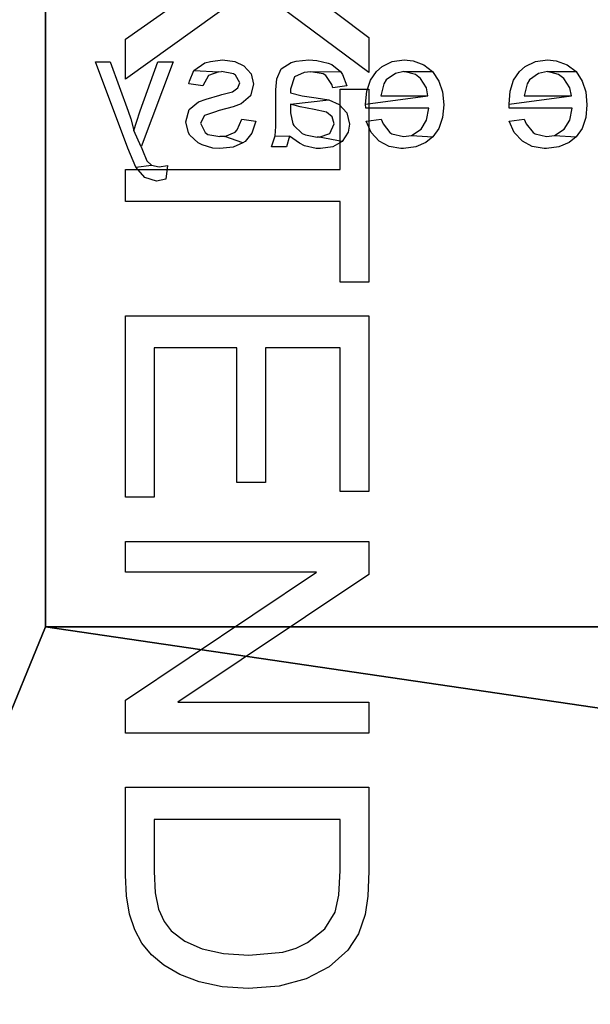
# Model space of a CAD drawing. Header units: millimetres. Extents: x 31 to 249, y 89 to 250.
# Tile 121 of 201: x 49.59 to 57.15, y 217.67 to 230.71. Entities that reach past the tile are written whole.
import ezdxf

# ---------------------------------------------------------------- set-up
doc = ezdxf.new("R2010")
doc.units = ezdxf.units.MM

# ---------------------------------------------------------------- blocks, each defined once
blk = doc.blocks.new('Group#4')
for p, q in [((22.48423876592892, 3.999999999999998), (21.10261569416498, 2.14621059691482)), ((21.91817572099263, 3.999999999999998), (22.48423876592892, 3.999999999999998)), ((22.75519785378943, 3.535881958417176), (22.75519785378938, 4.00000000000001)), ((22.75519785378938, 4.00000000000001), (25.8725687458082, 3.999999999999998)), ((25.8725687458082, 3.999999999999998), (25.8725687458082, 3.535881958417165)), ((26.41716968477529, 0.06706908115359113), (26.41716968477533, 3.999999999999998)), ((26.41716968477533, 3.999999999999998), (29.26089872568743, 4.00000000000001)), ((29.26089872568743, 4.00000000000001), (29.26089872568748, 3.535881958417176)), ((30.06572769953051, 0.06706908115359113), (30.06572769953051, 3.999999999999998)), ((30.06572769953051, 3.999999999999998), (30.59959758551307, 3.999999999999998)), ((30.59959758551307, 3.999999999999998), (32.66532528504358, 0.9121395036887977)), ((32.66532528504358, 3.999999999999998), (33.16431924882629, 3.999999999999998)), ((32.66532528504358, 0.9121395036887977), (32.66532528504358, 3.999999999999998)), ((33.16431924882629, 3.999999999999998), (33.16431924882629, 0.06706908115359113)), ((34.03890006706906, 0.06706908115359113), (34.0389000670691, 3.999999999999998)), ((34.0389000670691, 3.999999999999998), (35.39369550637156, 3.999999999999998)), ((35.39369550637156, 3.999999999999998), (35.7981220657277, 3.985915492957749)), ((35.7981220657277, 3.985915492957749), (36.09389671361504, 3.943661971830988)), ((36.09389671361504, 3.943661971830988), (36.4071093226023, 3.834339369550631)), ((36.4071093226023, 3.834339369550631), (36.6706908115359, 3.661971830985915)), ((36.6706908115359, 3.661971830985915), (36.94265593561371, 3.362508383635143)), ((24.05097250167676, 3.535881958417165), (22.75519785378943, 3.535881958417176)), ((24.05097250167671, 0.06706908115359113), (24.05097250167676, 3.535881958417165)), ((24.57142857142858, 3.535881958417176), (24.57142857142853, 0.06706908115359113)), ((25.8725687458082, 3.535881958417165), (24.57142857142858, 3.535881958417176)), ((26.93762575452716, 3.535881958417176), (26.9376257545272, 2.331321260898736)), ((29.26089872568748, 3.535881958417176), (26.93762575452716, 3.535881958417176)), ((35.38564721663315, 3.535881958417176), (34.55935613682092, 3.535881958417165)), ((34.55935613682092, 3.535881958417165), (34.55935613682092, 0.5311871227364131)), ((35.78604963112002, 3.515761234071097), (35.38564721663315, 3.535881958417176)), ((36.05902079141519, 3.45539906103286), (35.78604963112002, 3.515761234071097)), ((36.32696177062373, 3.288061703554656), (36.05902079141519, 3.45539906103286)), ((36.94265593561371, 3.362508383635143), (37.13615023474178, 2.989939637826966)), ((36.55130784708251, 3.011401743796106), (36.32696177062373, 3.288061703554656)), ((30.56472166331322, 3.157612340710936), (30.56472166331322, 0.06706908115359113)), ((32.63044936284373, 0.06706908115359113), (30.56472166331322, 3.157612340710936)), ((36.6399228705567, 2.827883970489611), (36.55130784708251, 3.011401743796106)), ((37.13615023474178, 2.989939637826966), (37.25184439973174, 2.551643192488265)), ((36.70321931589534, 2.608651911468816), (36.6399228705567, 2.827883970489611)), ((36.75385647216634, 2.063044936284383), (36.70321931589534, 2.608651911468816)), ((37.25184439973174, 2.551643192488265), (37.29040912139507, 2.054996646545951)), ((26.9376257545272, 2.331321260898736), (29.11334674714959, 2.331321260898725)), ((29.11334674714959, 2.331321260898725), (29.11334674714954, 1.869885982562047)), ((21.10261569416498, 2.14621059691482), (22.59154929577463, 0.06706908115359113)), ((36.72803487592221, 1.650905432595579), (36.75385647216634, 2.063044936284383)), ((37.29040912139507, 2.054996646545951), (37.26425217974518, 1.632461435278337)), ((26.93762575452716, 1.869885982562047), (26.93762575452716, 0.5311871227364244)), ((29.11334674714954, 1.869885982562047), (26.93762575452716, 1.869885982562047)), ((36.65057008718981, 1.30516431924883), (36.72803487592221, 1.650905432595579)), ((37.26425217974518, 1.632461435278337), (37.18578135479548, 1.260898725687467)), ((21.94768611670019, 0.06706908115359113), (20.95774647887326, 1.470154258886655)), ((36.52682763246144, 1.024480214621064), (36.65057008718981, 1.30516431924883)), ((37.18578135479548, 1.260898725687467), (37.06639839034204, 0.9446680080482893)), ((36.36217303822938, 0.8075117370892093), (36.52682763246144, 1.024480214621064)), ((36.20824949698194, 0.6908115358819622), (36.36217303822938, 0.8075117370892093)), ((37.06639839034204, 0.9446680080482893), (36.91750503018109, 0.6881287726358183)), ((36.00938967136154, 0.6036217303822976), (36.20824949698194, 0.6908115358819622)), ((36.91750503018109, 0.6881287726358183), (36.74614352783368, 0.4855801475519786)), ((26.93762575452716, 0.5311871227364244), (29.35211267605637, 0.5311871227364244)), ((29.35211267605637, 0.5311871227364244), (29.35211267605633, 0.06706908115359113)), ((34.55935613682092, 0.5311871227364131), (35.39906103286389, 0.5311871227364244)), ((35.39906103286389, 0.5311871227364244), (35.74614352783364, 0.5492957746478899)), ((35.74614352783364, 0.5492957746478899), (36.00938967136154, 0.6036217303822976)), ((36.74614352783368, 0.4855801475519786), (36.55935613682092, 0.3313212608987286)), ((36.55935613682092, 0.3313212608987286), (36.34473507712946, 0.2169684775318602)), ((36.34473507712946, 0.2169684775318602), (36.08987256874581, 0.1341381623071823)), ((22.59154929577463, 0.06706908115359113), (21.94768611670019, 0.06706908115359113)), ((24.57142857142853, 0.06706908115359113), (24.05097250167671, 0.06706908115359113)), ((29.35211267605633, 0.06706908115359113), (26.41716968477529, 0.06706908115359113)), ((30.56472166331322, 0.06706908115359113), (30.06572769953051, 0.06706908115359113)), ((33.16431924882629, 0.06706908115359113), (32.63044936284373, 0.06706908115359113)), ((35.45808182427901, 0.06706908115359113), (34.03890006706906, 0.06706908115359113)), ((35.79443326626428, 0.08383635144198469), (35.45808182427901, 0.06706908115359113)), ((36.08987256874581, 0.1341381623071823), (35.79443326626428, 0.08383635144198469))]:
    blk.add_line(p, q)
blk.add_polyline3d([(20.81556002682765, 2.508383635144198, 0), (21.1267605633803, 2.956405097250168, 0), (21.91817572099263, 3.999999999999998, 0)])
blk = doc.blocks.new('USB 2.0 CAT5 EXT')
at = {"xscale": 0.8191129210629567, "yscale": 0.8191129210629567}
blk.add_blockref('Group#4', (4.356764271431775, 0.3678401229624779), dxfattribs=at)
blk = doc.blocks.new('Group#10')
at = {"color": 164}
for p, q in [((33.00728950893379, 6.54618338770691), (32.86321408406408, 6.496894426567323)), ((33.17411368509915, 6.561349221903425), (33.00728950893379, 6.54618338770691)), ((33.34472931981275, 6.54618338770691), (33.17411368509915, 6.561349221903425)), ((33.48880474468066, 6.500685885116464), (33.34472931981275, 6.54618338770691)), ((32.74947032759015, 6.417273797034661), (32.67364115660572, 6.326278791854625)), ((32.86321408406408, 6.496894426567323), (32.74947032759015, 6.417273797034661)), ((32.7684276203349, 6.132914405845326), (32.74947032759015, 6.417273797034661)), ((33.61392287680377, 6.417273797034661), (33.48880474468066, 6.500685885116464)), ((33.61392287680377, 6.038127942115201), (33.61392287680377, 6.417273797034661)), ((33.70491788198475, 6.299738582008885), (33.61392287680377, 6.417273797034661)), ((32.67364115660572, 6.326278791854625), (32.61676927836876, 6.189786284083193)), ((32.7684276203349, 6.132914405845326), (32.8518397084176, 6.261823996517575)), ((32.8518397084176, 6.261823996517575), (32.96937492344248, 6.33386170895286)), ((32.96937492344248, 6.33386170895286), (33.13240764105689, 6.364193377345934)), ((33.13240764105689, 6.364193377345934), (33.13240764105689, 5.530072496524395)), ((33.18548806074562, 5.530072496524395), (33.29164890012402, 6.356610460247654)), ((33.29164890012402, 6.356610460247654), (33.39780973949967, 6.33386170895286)), ((33.29164890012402, 5.731019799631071), (33.29164890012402, 6.356610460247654)), ((33.39780973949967, 6.33386170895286), (33.52292787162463, 6.254241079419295)), ((33.75799830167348, 6.155663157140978), (33.70491788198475, 6.299738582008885)), ((32.61676927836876, 6.189786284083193), (32.5978119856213, 6.026753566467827)), ((32.75326178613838, 6.026753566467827), (32.7684276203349, 6.132914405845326)), ((33.52292787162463, 6.254241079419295), (33.57600829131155, 6.185994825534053)), ((33.57600829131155, 6.185994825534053), (33.61392287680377, 6.038127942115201)), ((33.76937267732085, 6.038127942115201), (33.75799830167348, 6.155663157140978)), ((32.5978119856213, 6.026753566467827), (32.5978119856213, 5.99642189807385)), ((32.7911763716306, 5.875095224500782), (32.75326178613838, 6.026753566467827)), ((33.61392287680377, 6.038127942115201), (33.59117412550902, 5.92059272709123)), ((33.7466239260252, 5.882678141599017), (33.76937267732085, 6.038127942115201)), ((32.5978119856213, 5.99642189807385), (32.62435219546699, 5.837180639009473)), ((32.80634220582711, 5.848555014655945), (32.7911763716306, 5.875095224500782)), ((33.59117412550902, 5.92059272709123), (33.50397057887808, 5.799266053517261)), ((33.68216913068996, 5.746185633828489), (33.7466239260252, 5.882678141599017)), ((32.62435219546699, 5.837180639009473), (32.69259844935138, 5.708271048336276)), ((32.92387742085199, 5.757560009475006), (32.80634220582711, 5.848555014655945)), ((32.98454075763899, 5.731019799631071), (32.92387742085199, 5.757560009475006)), ((33.45089015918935, 5.768934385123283), (33.29164890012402, 5.731019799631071)), ((33.50397057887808, 5.799266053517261), (33.45089015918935, 5.768934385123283)), ((33.61392287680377, 5.670356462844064), (33.68216913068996, 5.746185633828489)), ((32.69259844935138, 5.708271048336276), (32.81013366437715, 5.598318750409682)), ((32.95800054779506, 5.533863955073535), (32.98454075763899, 5.731019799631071)), ((33.50017912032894, 5.590735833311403), (33.61392287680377, 5.670356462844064)), ((32.81013366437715, 5.598318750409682), (32.95800054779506, 5.533863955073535)), ((33.13240764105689, 5.530072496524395), (33.18548806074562, 5.530072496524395)), ((33.18548806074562, 5.530072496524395), (33.35610369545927, 5.545238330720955)), ((33.35610369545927, 5.545238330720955), (33.50017912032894, 5.590735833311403)), ((32.86321408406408, 4.601165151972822), (32.74947032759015, 4.52154452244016)), ((33.00728950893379, 4.650454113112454), (32.86321408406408, 4.601165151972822)), ((33.17411368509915, 4.665619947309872), (33.00728950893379, 4.650454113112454)), ((33.34472931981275, 4.650454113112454), (33.17411368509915, 4.665619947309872)), ((33.48880474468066, 4.601165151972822), (33.34472931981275, 4.650454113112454)), ((33.61392287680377, 4.517753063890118), (33.48880474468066, 4.601165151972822)), ((32.74947032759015, 4.52154452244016), (32.67364115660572, 4.43054951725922)), ((32.7684276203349, 4.237185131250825), (32.74947032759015, 4.52154452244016)), ((32.8518397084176, 4.366094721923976), (32.96937492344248, 4.438132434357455)), ((32.96937492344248, 4.438132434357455), (33.13240764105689, 4.468464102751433)), ((33.13240764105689, 4.468464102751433), (33.13240764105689, 3.634343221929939)), ((33.18548806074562, 3.630551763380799), (33.29164890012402, 4.457089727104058)), ((33.29164890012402, 4.457089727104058), (33.39780973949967, 4.438132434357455)), ((33.29164890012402, 3.831499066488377), (33.29164890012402, 4.457089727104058)), ((33.39780973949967, 4.438132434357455), (33.52292787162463, 4.358511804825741)), ((33.70491788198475, 4.400217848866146), (33.61392287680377, 4.517753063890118)), ((33.61392287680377, 4.138607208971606), (33.61392287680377, 4.517753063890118)), ((32.67364115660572, 4.43054951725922), (32.61676927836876, 4.294057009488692)), ((32.7684276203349, 4.237185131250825), (32.8518397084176, 4.366094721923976)), ((33.52292787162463, 4.358511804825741), (33.57600829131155, 4.290265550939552)), ((33.75799830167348, 4.259933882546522), (33.70491788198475, 4.400217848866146)), ((32.61676927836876, 4.294057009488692), (32.5978119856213, 4.131024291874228)), ((32.75326178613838, 4.131024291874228), (32.7684276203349, 4.237185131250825)), ((33.57600829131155, 4.290265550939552), (33.61392287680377, 4.138607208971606)), ((33.76937267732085, 4.142398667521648), (33.75799830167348, 4.259933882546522)), ((32.5978119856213, 4.131024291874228), (32.5978119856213, 4.096901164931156)), ((32.5978119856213, 4.096901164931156), (32.62435219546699, 3.941451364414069)), ((32.7911763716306, 3.979365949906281), (32.75326178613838, 4.131024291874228)), ((33.61392287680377, 4.138607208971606), (33.59117412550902, 4.024863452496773)), ((33.7466239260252, 3.983157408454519), (33.76937267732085, 4.142398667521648)), ((32.62435219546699, 3.941451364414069), (32.69259844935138, 3.80875031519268)), ((32.80634220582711, 3.952825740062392), (32.7911763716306, 3.979365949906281)), ((32.92387742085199, 3.861830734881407), (32.80634220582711, 3.952825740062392)), ((33.59117412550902, 4.024863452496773), (33.50397057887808, 3.90353677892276)), ((33.68216913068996, 3.85045635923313), (33.7466239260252, 3.983157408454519)), ((32.69259844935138, 3.80875031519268), (32.81013366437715, 3.702589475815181)), ((32.98454075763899, 3.83529052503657), (32.92387742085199, 3.861830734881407)), ((32.95800054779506, 3.638134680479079), (32.98454075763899, 3.83529052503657)), ((33.45089015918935, 3.873205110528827), (33.29164890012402, 3.831499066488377)), ((33.50397057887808, 3.90353677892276), (33.45089015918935, 3.873205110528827)), ((33.61392287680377, 3.77462718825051), (33.68216913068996, 3.85045635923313)), ((32.81013366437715, 3.702589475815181), (32.95800054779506, 3.638134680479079)), ((33.35610369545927, 3.649509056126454), (33.50017912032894, 3.695006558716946)), ((33.50017912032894, 3.695006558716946), (33.61392287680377, 3.77462718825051)), ((33.13240764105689, 3.634343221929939), (33.18548806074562, 3.630551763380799)), ((33.18548806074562, 3.630551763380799), (33.35610369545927, 3.649509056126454)), ((32.81392512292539, 3.399272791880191), (32.68880699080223, 3.319652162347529)), ((32.9162945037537, 3.418230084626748), (32.81392512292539, 3.399272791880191)), ((33.0679528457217, 3.380315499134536), (32.9162945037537, 3.418230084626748)), ((32.68880699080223, 3.319652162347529), (32.62056073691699, 3.198325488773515)), ((32.68880699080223, 3.319652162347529), (32.74567886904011, 3.016335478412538)), ((33.17790514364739, 3.281737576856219), (33.0679528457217, 3.380315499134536)), ((33.2385684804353, 3.145245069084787), (33.17790514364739, 3.281737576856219)), ((33.42434994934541, 3.384106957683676), (33.39780973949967, 3.198325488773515)), ((33.57600829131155, 3.327235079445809), (33.42434994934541, 3.384106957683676)), ((33.61771433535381, 3.300694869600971), (33.57600829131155, 3.327235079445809)), ((33.61013141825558, 2.906383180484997), (33.61771433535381, 3.300694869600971)), ((33.7087093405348, 3.183159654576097), (33.61771433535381, 3.300694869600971)), ((32.62056073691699, 3.198325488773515), (32.5978119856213, 3.035292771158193)), ((32.74567886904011, 3.016335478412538), (32.79496783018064, 3.156619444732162)), ((32.79496783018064, 3.156619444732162), (32.92387742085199, 3.213491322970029)), ((32.92387742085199, 3.213491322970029), (33.01487242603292, 3.18695111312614)), ((33.01487242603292, 3.18695111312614), (33.07553576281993, 3.11491340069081)), ((33.18548806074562, 2.637189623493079), (33.2385684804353, 3.145245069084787)), ((33.26890014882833, 2.974629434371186), (33.2385684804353, 3.145245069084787)), ((33.39780973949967, 3.198325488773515), (33.44330724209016, 3.183159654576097)), ((33.44330724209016, 3.183159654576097), (33.56463391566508, 3.103539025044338)), ((33.72766663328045, 3.133870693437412), (33.7087093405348, 3.183159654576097)), ((33.76178976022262, 2.986003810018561), (33.72766663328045, 3.133870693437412)), ((32.5978119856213, 3.035292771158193), (32.5978119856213, 2.974629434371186)), ((32.74567886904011, 3.016335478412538), (32.74567886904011, 2.989795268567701)), ((33.07553576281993, 3.11491340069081), (33.11345034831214, 2.948089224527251)), ((33.56463391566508, 3.103539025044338), (33.58359120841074, 3.069415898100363)), ((33.58359120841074, 3.069415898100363), (33.61013141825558, 2.906383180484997)), ((32.5978119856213, 2.974629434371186), (32.63193511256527, 2.822971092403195)), ((32.77601053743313, 2.834345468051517), (32.74567886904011, 2.989795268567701)), ((33.11345034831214, 2.948089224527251), (33.14757347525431, 2.766099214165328)), ((33.29544035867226, 2.792639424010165), (33.26890014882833, 2.974629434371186)), ((33.61013141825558, 2.906383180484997), (33.60254850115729, 2.8191796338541)), ((33.75420684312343, 2.7130187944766), (33.76937267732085, 2.879842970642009)), ((33.76937267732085, 2.879842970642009), (33.76178976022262, 2.986003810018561)), ((32.63193511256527, 2.822971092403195), (32.66605823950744, 2.754724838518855)), ((32.66605823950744, 2.754724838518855), (32.76084470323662, 2.622023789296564)), ((32.79496783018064, 2.792639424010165), (32.77601053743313, 2.834345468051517)), ((32.90112866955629, 2.682687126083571), (32.79496783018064, 2.792639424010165)), ((33.14757347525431, 2.766099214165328), (33.18548806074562, 2.637189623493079)), ((33.33335494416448, 2.637189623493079), (33.29544035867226, 2.792639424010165)), ((33.60254850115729, 2.8191796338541), (33.54567662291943, 2.690270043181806)), ((32.76084470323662, 2.622023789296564), (32.62056073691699, 2.584109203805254)), ((32.76463616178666, 2.432450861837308), (32.76084470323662, 2.622023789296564)), ((32.92387742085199, 2.667521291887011), (32.90112866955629, 2.682687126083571)), ((33.0679528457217, 2.637189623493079), (32.92387742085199, 2.667521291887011)), ((33.11345034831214, 2.637189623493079), (33.0679528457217, 2.637189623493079)), ((33.18548806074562, 2.637189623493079), (33.11345034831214, 2.637189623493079)), ((33.38264390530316, 2.637189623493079), (33.33335494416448, 2.637189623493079)), ((33.54567662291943, 2.690270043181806), (33.38264390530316, 2.637189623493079)), ((33.65183746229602, 2.512071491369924), (33.73524955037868, 2.644772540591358)), ((33.73524955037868, 2.644772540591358), (33.75420684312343, 2.7130187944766)), ((32.62056073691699, 2.584109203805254), (32.62056073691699, 2.386953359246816)), ((33.51913641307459, 2.455199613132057), (33.65183746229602, 2.512071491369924)), ((32.62056073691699, 2.386953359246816), (32.76463616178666, 2.432450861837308)), ((32.76463616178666, 2.432450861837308), (32.88596283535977, 2.443825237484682)), ((32.88596283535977, 2.443825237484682), (33.09070159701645, 2.443825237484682)), ((33.09070159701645, 2.443825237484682), (33.34472931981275, 2.443825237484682)), ((33.34472931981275, 2.443825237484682), (33.37126952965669, 2.443825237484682)), ((33.37126952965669, 2.443825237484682), (33.51913641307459, 2.455199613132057)), ((32.79875928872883, 2.125342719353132), (32.68880699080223, 2.034347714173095)), ((32.95800054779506, 2.178423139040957), (32.79875928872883, 2.125342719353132)), ((32.98454075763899, 1.992641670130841), (32.95800054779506, 2.178423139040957)), ((33.29544035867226, 2.106385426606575), (33.18927951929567, 1.985058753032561)), ((33.44709870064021, 2.148091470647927), (33.29544035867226, 2.106385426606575)), ((33.58359120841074, 2.113968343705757), (33.44709870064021, 2.148091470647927)), ((33.68975204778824, 2.019181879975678), (33.58359120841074, 2.113968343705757)), ((32.66984969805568, 2.004016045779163), (32.61297781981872, 1.875106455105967)), ((32.68880699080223, 2.034347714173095), (32.66984969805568, 2.004016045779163)), ((32.66984969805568, 2.004016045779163), (32.75705324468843, 1.768945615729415)), ((32.84425679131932, 1.931978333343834), (32.98454075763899, 1.992641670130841)), ((33.18927951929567, 1.985058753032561), (33.14757347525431, 1.875106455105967)), ((33.40160119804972, 1.939561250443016), (33.46605599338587, 1.966101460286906)), ((33.46605599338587, 1.966101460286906), (33.56842537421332, 1.909229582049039)), ((33.7466239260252, 1.897855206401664), (33.68975204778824, 2.019181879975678)), ((32.61297781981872, 1.875106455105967), (32.5978119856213, 1.700699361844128)), ((32.75705324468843, 1.768945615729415), (32.81392512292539, 1.901646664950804)), ((32.81392512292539, 1.901646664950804), (32.84425679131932, 1.931978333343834)), ((33.14757347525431, 1.875106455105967), (33.09828451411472, 1.693116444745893)), ((33.31060619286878, 1.727239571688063), (33.34852077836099, 1.867523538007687)), ((33.34852077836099, 1.867523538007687), (33.40160119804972, 1.939561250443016)), ((33.56842537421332, 1.909229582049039), (33.58359120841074, 1.882689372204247)), ((33.58359120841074, 1.882689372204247), (33.61392287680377, 1.723448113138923)), ((33.76937267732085, 1.734822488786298), (33.7466239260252, 1.897855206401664)), ((32.5978119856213, 1.700699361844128), (32.60160344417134, 1.609704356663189)), ((32.75705324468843, 1.768945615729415), (32.75326178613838, 1.700699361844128)), ((32.78359345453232, 1.541458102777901), (32.75326178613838, 1.700699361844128)), ((33.24994285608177, 1.518709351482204), (33.3030232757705, 1.700699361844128)), ((33.3030232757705, 1.700699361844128), (33.31060619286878, 1.727239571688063)), ((33.61013141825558, 1.68932498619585), (33.61392287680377, 1.723448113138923)), ((33.7504153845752, 1.575581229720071), (33.76937267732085, 1.734822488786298)), ((32.60160344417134, 1.609704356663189), (32.64330948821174, 1.465628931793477)), ((33.07932722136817, 1.628661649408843), (33.03382971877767, 1.499752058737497)), ((33.09828451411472, 1.693116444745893), (33.07932722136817, 1.628661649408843)), ((33.61013141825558, 1.68932498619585), (33.56463391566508, 1.549041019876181)), ((33.62908871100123, 1.355676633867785), (33.61013141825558, 1.68932498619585)), ((33.73145809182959, 1.503543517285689), (33.7504153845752, 1.575581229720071)), ((32.64330948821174, 1.465628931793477), (32.66984969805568, 1.412548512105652)), ((32.80634220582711, 1.507334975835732), (32.78359345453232, 1.541458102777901)), ((32.93146033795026, 1.442880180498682), (32.80634220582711, 1.507334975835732)), ((33.03382971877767, 1.499752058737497), (32.93146033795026, 1.442880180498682)), ((33.2158197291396, 1.420131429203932), (33.24994285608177, 1.518709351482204)), ((33.56463391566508, 1.549041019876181), (33.42814140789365, 1.477003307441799)), ((33.42814140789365, 1.477003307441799), (33.45468161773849, 1.291221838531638)), ((33.62908871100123, 1.355676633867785), (33.73145809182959, 1.503543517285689)), ((32.66984969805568, 1.412548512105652), (32.77221907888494, 1.302596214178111)), ((33.11345034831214, 1.295013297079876), (33.2158197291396, 1.420131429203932)), ((33.48880474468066, 1.298804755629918), (33.62908871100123, 1.355676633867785)), ((32.77221907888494, 1.302596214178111), (32.80255074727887, 1.287430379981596)), ((32.80255074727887, 1.287430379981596), (32.95041763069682, 1.249515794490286)), ((32.95041763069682, 1.249515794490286), (33.11345034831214, 1.295013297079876)), ((33.45468161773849, 1.291221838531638), (33.48880474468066, 1.298804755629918)), ((33.74283246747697, 1.082691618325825), (32.62056073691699, 0.6580482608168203)), ((33.74283246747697, 0.8779528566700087), (33.74283246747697, 1.082691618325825)), ((32.19212592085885, 0.9841136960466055), (32.16558571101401, 0.8627870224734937)), ((32.37032447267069, 1.006862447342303), (32.19212592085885, 0.9841136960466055)), ((32.35136717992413, 0.8969101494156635), (32.37032447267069, 1.006862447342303)), ((32.16558571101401, 0.8627870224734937), (32.2110832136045, 0.7073372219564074)), ((32.34757572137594, 0.5898020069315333), (32.37411593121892, 0.7945407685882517)), ((32.37411593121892, 0.7945407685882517), (32.35136717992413, 0.8969101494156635)), ((32.43098780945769, 0.7338774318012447), (32.37411593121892, 0.7945407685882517)), ((33.09449305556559, 0.6466738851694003), (33.74283246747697, 0.8779528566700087)), ((32.2110832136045, 0.7073372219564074), (32.34757572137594, 0.5898020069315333)), ((32.5750632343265, 0.6770055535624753), (32.43098780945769, 0.7338774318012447)), ((32.62056073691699, 0.6580482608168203), (32.5750632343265, 0.6770055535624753)), ((32.62056073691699, 0.6580482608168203), (32.83288241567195, 0.5632617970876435)), ((32.34757572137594, 0.5898020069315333), (32.43098780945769, 0.5518874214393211)), ((32.43098780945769, 0.5518874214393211), (32.60160344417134, 0.4836411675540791)), ((32.83288241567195, 0.5632617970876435), (32.94662617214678, 0.5973849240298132)), ((32.98833221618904, 0.5215557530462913), (32.83288241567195, 0.5632617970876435)), ((32.94662617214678, 0.5973849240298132), (33.09449305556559, 0.6466738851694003)), ((33.09070159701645, 0.487432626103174), (32.98833221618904, 0.5215557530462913)), ((32.60160344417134, 0.4836411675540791), (33.74283246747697, 0.05520635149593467)), ((33.74283246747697, 0.2485707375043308), (33.09070159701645, 0.487432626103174)), ((33.74283246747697, 0.05520635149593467), (33.74283246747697, 0.2485707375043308))]:
    blk.add_line(p, q, dxfattribs=at)
blk = doc.blocks.new('Group#5')
for p, q in [((30.04231621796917, 1.452282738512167e-13, 3.686957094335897), (13.04231621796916, 4.934941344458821e-14, 3.686957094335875)), ((13.04231621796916, 4.934941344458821e-14, 3.686957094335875), (13.0423162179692, 4.511946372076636e-14, 33.6869570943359))]:
    blk.add_line(p, q)
at = {"extrusion": (6.175959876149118e-15, -1, 1.490062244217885e-08), "rotation": 359.9999979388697}
blk.add_blockref('Group#10', (-13.22166331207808, 4.29308808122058, 1.793238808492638e-07), dxfattribs=at)
at = {"color": 18}
mesh = blk.add_polyface(dxfattribs=at)
corners = [(0.03641250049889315, 20.00000000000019), (0.5364125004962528, 20.00000055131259, 27.99999999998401), (0.5364125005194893, 20.00000096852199), (0.03641250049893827, 20.00000000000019, 65.00000000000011), (0.5364125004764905, 20.00000019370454, 51.99999999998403), (10.94432100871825, 20.00000051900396, 30.16831427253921), (11.07693705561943, 20.0000005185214, 30.20070163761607), (11.2070348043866, 20.00000051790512, 30.24206022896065), (11.33400813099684, 20.00000051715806, 30.29219735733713), (11.45726546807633, 20.00000051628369, 30.3508794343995), (11.57623256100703, 20.00000051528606, 30.41783306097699), (11.69035514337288, 20.00000051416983, 30.49274630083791), (11.79910151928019, 20.0000005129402, 30.57527013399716), (11.90196504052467, 20.0000005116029, 30.66502008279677), (11.99846646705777, 20.00000051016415, 30.76157800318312), (12.0881561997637, 20.00000050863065, 30.86449403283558), (12.1706163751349, 20.00000050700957, 30.97328868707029), (12.24546281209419, 20.00000050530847, 31.08745509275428), (12.31234680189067, 20.00000050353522, 31.20646134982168), (12.3709567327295, 20.00000050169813, 31.32975300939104), (12.42101954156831, 20.00000049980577, 31.45675565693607), (12.46230198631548, 20.00000049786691, 31.58687758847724), (12.49461173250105, 20.00000049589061, 31.71951256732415), (12.51779824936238, 20.00000049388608, 31.85404264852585), (12.53175351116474, 20.00000049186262, 31.98984105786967), (12.5364125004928, 20.00000048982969, 32.12627511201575), (12.53641250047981, 20.00000025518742, 47.87372488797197), (12.53175351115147, 20.00000025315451, 48.01015894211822), (12.51779824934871, 20.00000025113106, 48.14595735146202), (12.49461173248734, 20.0000002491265, 48.28048743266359), (12.46230198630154, 20.00000024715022, 48.41312241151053), (12.42101954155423, 20.00000024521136, 48.54324434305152), (12.37095673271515, 20.00000024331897, 48.67024699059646), (12.31234680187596, 20.00000024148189, 48.79353865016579), (12.24546281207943, 20.00000023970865, 48.91254490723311), (12.17061637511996, 20.00000023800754, 49.02671131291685), (12.08815619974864, 20.00000023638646, 49.13550596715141), (11.99846646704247, 20.00000023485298, 49.23842199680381), (11.90196504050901, 20.00000023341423, 49.33497991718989), (11.79910151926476, 20.00000023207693, 49.42472986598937), (11.69035514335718, 20.00000023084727, 49.50725369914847), (11.57623256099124, 20.00000022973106, 49.58216693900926), (11.45726546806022, 20.00000022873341, 49.64912056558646), (11.3340081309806, 20.00000022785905, 49.70780264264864), (11.20703480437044, 20.00000022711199, 49.75793977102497), (11.07693705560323, 20.00000022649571, 49.7992983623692), (10.944321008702, 20.00000022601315, 49.83168572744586), (0.536412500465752, 20.00000000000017, 64.99999999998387)]
mesh.append_faces([[corners[k] for k in face] for face in [(0, 1, 2), (45, 4, 46), (4, 3, 47)]], dxfattribs={"vtx0": -1, "color": 18})
mesh.append_faces([[corners[k] for k in face] for face in [(1, 4, 5), (5, 4, 6), (6, 4, 7), (7, 4, 8), (8, 4, 9), (9, 4, 10), (10, 4, 11), (11, 4, 12), (12, 4, 13), (13, 4, 14), (14, 4, 15), (15, 4, 16), (16, 4, 17), (17, 4, 18), (18, 4, 19), (19, 4, 20), (20, 4, 21), (21, 4, 22), (22, 4, 23), (23, 4, 24), (24, 4, 25), (25, 4, 26), (26, 4, 27), (27, 4, 28), (28, 4, 29), (29, 4, 30), (30, 4, 31), (31, 4, 32), (32, 4, 33), (33, 4, 34), (34, 4, 35), (35, 4, 36), (36, 4, 37), (37, 4, 38), (38, 4, 39), (39, 4, 40), (40, 4, 41), (41, 4, 42), (42, 4, 43), (43, 4, 44), (44, 4, 45)]], dxfattribs={"vtx0": -1, "vtx1": -1, "color": 18})
mesh.append_faces([[corners[k] for k in face] for face in [(1, 3, 4)]], dxfattribs={"vtx0": -1, "vtx1": -1, "vtx2": -1, "color": 18})
mesh.append_faces([[corners[k] for k in face] for face in [(1, 0, 3)]], dxfattribs={"vtx0": -1, "vtx2": -1, "color": 18})
at = {"color": 250}
mesh = blk.add_polyface(dxfattribs=at)
corners = [(0.5364125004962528, 20.00000055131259, 27.99999999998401), (39.53641250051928, 20.00000096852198), (0.5364125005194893, 20.00000096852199), (39.53641250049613, 20.00000055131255, 28.00000000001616), (10.94432100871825, 20.00000051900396, 30.16831427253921), (29.1285039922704, 20.00000051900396, 30.16831427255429), (11.07693705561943, 20.0000005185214, 30.20070163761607), (28.99588794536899, 20.00000051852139, 30.20070163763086), (11.2070348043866, 20.00000051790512, 30.24206022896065), (28.86579019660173, 20.00000051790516, 30.24206022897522), (11.33400813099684, 20.00000051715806, 30.29219735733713), (28.73881686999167, 20.00000051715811, 30.29219735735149), (11.45726546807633, 20.00000051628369, 30.3508794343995), (28.615559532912, 20.0000005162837, 30.35087943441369), (11.57623256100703, 20.00000051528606, 30.41783306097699), (28.49659243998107, 20.00000051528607, 30.41783306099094), (11.69035514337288, 20.00000051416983, 30.49274630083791), (28.38246985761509, 20.00000051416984, 30.49274630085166), (11.79910151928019, 20.0000005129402, 30.57527013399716), (28.27372348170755, 20.0000005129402, 30.57527013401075), (11.90196504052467, 20.0000005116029, 30.66502008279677), (28.17085996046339, 20.0000005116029, 30.66502008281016), (11.99846646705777, 20.00000051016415, 30.76157800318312), (28.07435853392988, 20.00000051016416, 30.76157800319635), (12.0881561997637, 20.00000050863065, 30.86449403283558), (27.98466880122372, 20.00000050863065, 30.8644940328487), (12.1706163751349, 20.00000050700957, 30.97328868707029), (27.90220862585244, 20.00000050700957, 30.97328868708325), (12.24546281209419, 20.00000050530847, 31.08745509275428), (27.82736218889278, 20.00000050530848, 31.08745509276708), (12.31234680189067, 20.00000050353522, 31.20646134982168), (27.76047819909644, 20.00000050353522, 31.20646134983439), (12.3709567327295, 20.00000050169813, 31.32975300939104), (27.70186826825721, 20.00000050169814, 31.32975300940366), (12.42101954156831, 20.00000049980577, 31.45675565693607), (27.65180545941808, 20.00000049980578, 31.45675565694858), (12.46230198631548, 20.00000049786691, 31.58687758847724), (27.61052301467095, 20.00000049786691, 31.5868775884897), (12.49461173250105, 20.00000049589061, 31.71951256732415), (27.57821326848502, 20.00000049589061, 31.71951256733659), (12.51779824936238, 20.00000049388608, 31.85404264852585), (27.55502675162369, 20.00000049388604, 31.85404264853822), (12.53175351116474, 20.00000049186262, 31.98984105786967), (27.5410714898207, 20.00000049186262, 31.989841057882), (12.5364125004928, 20.00000048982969, 32.12627511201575), (27.53641250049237, 20.00000048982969, 32.12627511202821), (12.53641250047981, 20.00000025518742, 47.87372488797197), (27.53641250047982, 20.00000025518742, 47.87372488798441), (12.53175351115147, 20.00000025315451, 48.01015894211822), (27.54107148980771, 20.00000025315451, 48.01015894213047), (12.51779824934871, 20.00000025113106, 48.14595735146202), (27.55502675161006, 20.00000025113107, 48.14595735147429), (12.49461173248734, 20.0000002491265, 48.28048743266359), (27.57821326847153, 20.0000002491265, 48.280487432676), (12.46230198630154, 20.00000024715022, 48.41312241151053), (27.61052301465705, 20.00000024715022, 48.41312241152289), (12.42101954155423, 20.00000024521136, 48.54324434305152), (27.65180545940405, 20.00000024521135, 48.54324434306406), (12.37095673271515, 20.00000024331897, 48.67024699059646), (27.70186826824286, 20.00000024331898, 48.67024699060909), (12.31234680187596, 20.00000024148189, 48.79353865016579), (27.76047819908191, 20.00000024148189, 48.7935386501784), (12.24546281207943, 20.00000023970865, 48.91254490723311), (27.82736218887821, 20.00000023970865, 48.91254490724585), (12.17061637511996, 20.00000023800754, 49.02671131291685), (27.90220862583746, 20.00000023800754, 49.02671131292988), (12.08815619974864, 20.00000023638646, 49.13550596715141), (27.98466880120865, 20.00000023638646, 49.1355059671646), (11.99846646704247, 20.00000023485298, 49.23842199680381), (28.0743585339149, 20.00000023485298, 49.23842199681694), (11.90196504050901, 20.00000023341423, 49.33497991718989), (28.17085996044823, 20.00000023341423, 49.33497991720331), (11.79910151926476, 20.00000023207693, 49.42472986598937), (28.2737234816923, 20.00000023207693, 49.42472986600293), (11.69035514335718, 20.00000023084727, 49.50725369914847), (28.38246985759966, 20.00000023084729, 49.50725369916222), (11.57623256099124, 20.00000022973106, 49.58216693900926), (28.49659243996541, 20.00000022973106, 49.58216693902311), (11.45726546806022, 20.00000022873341, 49.64912056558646), (28.61555953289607, 20.00000022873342, 49.64912056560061), (11.3340081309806, 20.00000022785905, 49.70780264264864), (28.73881686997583, 20.00000022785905, 49.70780264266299), (11.20703480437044, 20.00000022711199, 49.75793977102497), (28.86579019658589, 20.00000022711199, 49.75793977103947), (11.07693705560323, 20.00000022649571, 49.7992983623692), (28.99588794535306, 20.00000022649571, 49.79929836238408), (10.944321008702, 20.00000022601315, 49.83168572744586), (29.12850399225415, 20.00000022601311, 49.83168572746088), (0.5364125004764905, 20.00000019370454, 51.99999999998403), (39.53641250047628, 20.0000001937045, 52.00000000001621), (0.536412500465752, 20.00000000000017, 64.99999999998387), (39.53641250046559, 20.00000000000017, 65.00000000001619)]
mesh.append_faces([[corners[k] for k in face] for face in [(0, 1, 2), (89, 90, 91)]], dxfattribs={"vtx0": -1, "color": 250})
mesh.append_faces([[corners[k] for k in face] for face in [(1, 0, 3), (3, 4, 5), (5, 6, 7), (7, 8, 9), (9, 10, 11), (11, 12, 13), (13, 14, 15), (15, 16, 17), (17, 18, 19), (19, 20, 21), (21, 22, 23), (23, 24, 25), (25, 26, 27), (27, 28, 29), (29, 30, 31), (31, 32, 33), (33, 34, 35), (35, 36, 37), (37, 38, 39), (39, 40, 41), (41, 42, 43), (43, 44, 45), (45, 46, 47), (47, 48, 49), (49, 50, 51), (51, 52, 53), (53, 54, 55), (55, 56, 57), (57, 58, 59), (59, 60, 61), (61, 62, 63), (63, 64, 65), (65, 66, 67), (67, 68, 69), (69, 70, 71), (71, 72, 73), (73, 74, 75), (75, 76, 77), (77, 78, 79), (79, 80, 81), (81, 82, 83), (83, 84, 85), (85, 86, 87), (87, 88, 89)]], dxfattribs={"vtx0": -1, "vtx1": -1, "color": 250})
mesh.append_faces([[corners[k] for k in face] for face in [(3, 0, 4), (5, 4, 6), (7, 6, 8), (9, 8, 10), (11, 10, 12), (13, 12, 14), (15, 14, 16), (17, 16, 18), (19, 18, 20), (21, 20, 22), (23, 22, 24), (25, 24, 26), (27, 26, 28), (29, 28, 30), (31, 30, 32), (33, 32, 34), (35, 34, 36), (37, 36, 38), (39, 38, 40), (41, 40, 42), (43, 42, 44), (45, 44, 46), (47, 46, 48), (49, 48, 50), (51, 50, 52), (53, 52, 54), (55, 54, 56), (57, 56, 58), (59, 58, 60), (61, 60, 62), (63, 62, 64), (65, 64, 66), (67, 66, 68), (69, 68, 70), (71, 70, 72), (73, 72, 74), (75, 74, 76), (77, 76, 78), (79, 78, 80), (81, 80, 82), (83, 82, 84), (85, 84, 86), (87, 86, 88), (89, 88, 90)]], dxfattribs={"vtx0": -1, "vtx2": -1, "color": 250})
mesh = blk.add_polyface(dxfattribs=at)
corners = [(36.03641250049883, 1.868227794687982e-13), (30.04231621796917, 1.452282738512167e-13, 3.686957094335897), (4.036412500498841, 6.344924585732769e-15), (36.03641250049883, 1.868227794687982e-13, 65.0000000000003), (13.04231621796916, 4.934941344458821e-14, 3.686957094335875), (30.04231621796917, 1.409983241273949e-13, 33.68695709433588), (13.0423162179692, 4.511946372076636e-14, 33.6869570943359), (4.036412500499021, 6.344924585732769e-15, 65.00000000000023)]
mesh.append_faces([[corners[k] for k in face] for face in [(0, 1, 2), (1, 3, 5), (5, 3, 6)]], dxfattribs={"vtx0": -1, "vtx1": -1, "color": 250})
mesh.append_faces([[corners[k] for k in face] for face in [(1, 0, 3), (2, 1, 4), (6, 3, 7), (4, 7, 2), (7, 4, 6)]], dxfattribs={"vtx0": -1, "vtx2": -1, "color": 250})
at = {"color": 9}
mesh = blk.add_polyface(dxfattribs=at)
corners = [(30.04231621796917, 1.452282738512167e-13, 3.686957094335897), (13.0423162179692, 4.511946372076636e-14, 33.6869570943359), (13.04231621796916, 4.934941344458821e-14, 3.686957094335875), (30.04231621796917, 1.409983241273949e-13, 33.68695709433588)]
mesh.append_faces([[corners[k] for k in face] for face in [(0, 1, 2), (1, 0, 3)]], dxfattribs={"vtx0": -1, "color": 9})

msp = doc.modelspace()

# ---------------------------------------------------------------- block references
at = {"extrusion": (0.9999999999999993, -3.59734572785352e-08, -1.490033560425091e-08), "rotation": 359.9999999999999}
msp.add_blockref('Group#5', (209.6295038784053, -3.249997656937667, 46.24897033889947), dxfattribs=at)
at = {"rotation": 270.0000000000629}
msp.add_blockref('USB 2.0 CAT5 EXT', (50.5702214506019, 252.7852475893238, 16.75000301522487), dxfattribs=at)

doc.saveas('drawing.dxf')
